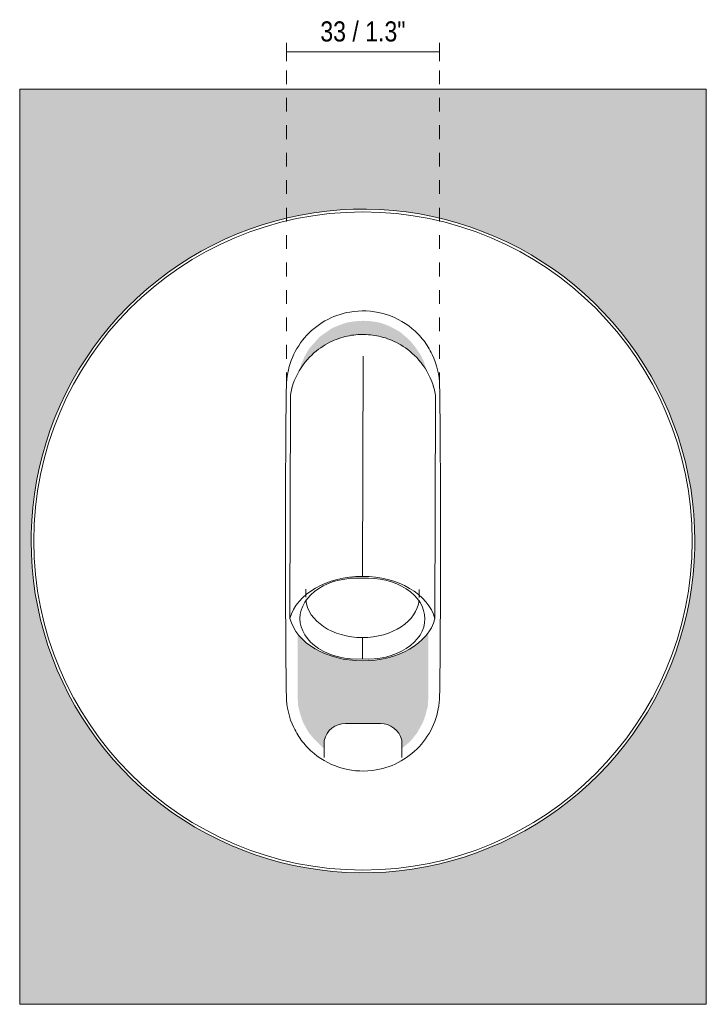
# Model space of a CAD drawing. Header units: millimetres. Extents: x -6654 to -5566, y -444 to 415.
# Tile 2 of 3: x -6654 to -6504, y 199 to 414. Entities that reach past the tile are written whole.
import ezdxf

# ---------------------------------------------------------------- set-up
doc = ezdxf.new("R2010")
doc.units = ezdxf.units.MM
doc.linetypes.add('Dash', pattern=[6, 3, -3])
for name, color, linetype, lineweight in [('Cotas', 7, 'Continuous', 9), ('Cotas-2', 7, 'Continuous', 9), ('Luminarias', 7, 'Continuous', 20), ('Muros', 7, 'Continuous', 9)]:
    doc.layers.add(name, color=color, linetype=linetype, lineweight=lineweight)
doc.layers.add('Lighthing Fixture Dim Grey Dash', color=7, linetype='Dash', lineweight=9, true_color=0xd2d2d2)
doc.styles.add('Arial Narrow', font='ARIALN.TTF', dxfattribs={"height": 4.4})
doc.dimstyles.new('FARO_-_2_2mm_Arial_Narrow_mm_Inch_Right', dxfattribs={"dimscale": 304.8, "dimtxt": 4.503096, "dimasz": 0, "dimexe": 0.006562, "dimexo": 0.0625, "dimgap": 0.003281, "dimtad": 1, "dimdec": 0, "dimzin": 0, "dimdsep": 46, "dimtxsty": 'Arial Narrow', "dimblk1": 'NONE', "dimblk2": 'NONE', "dimsah": 1, "dimcen": 0.09, "dimadec": 0, "dimazin": 0, "dimtfac": 1, "dimtdec": 4, "dimtix": 1, "dimtmove": 0, "dimatfit": 3, "dimfxl": 0.006562, "dimfxlon": 1, "dimtvp": 1, "dimtolj": 1, "dimtzin": 0, "dimarcsym": 2})

# ---------------------------------------------------------------- blocks, each defined once
blk = doc.blocks.new('timit_walllamp - 62117 SUAU LED White wall lamp USB-533382-Alzado_PDF')
at = {"layer": 'Luminarias'}
for p, q in [((-6579.49, 340.35), (-6579.6, 292.25)), ((-6595.36, 331.18), (-6595.47, 283.07)), ((-6563.66, 331.1), (-6563.78, 283)), ((-6592, 289.49), (-6592, 287.69)), ((-6567.22, 287.63), (-6567.22, 289.43)), ((-6579.63, 278.9), (-6579.64, 274.21)), ((-6575.7, 260.13), (-6583.3, 260.13)), ((-6587.97, 256.43), (-6587.97, 252.68)), ((-6571.04, 252.68), (-6571.04, 256.5))]:
    blk.add_line(p, q, dxfattribs=at)
at = {"layer": 'Luminarias', "flags": 128}
for points in [[(-6506.98, 300), (-6507.04, 302.9), (-6507.22, 305.79), (-6507.51, 308.68), (-6507.91, 311.55), (-6508.43, 314.41), (-6509.06, 317.24), (-6509.81, 320.04), (-6510.67, 322.81), (-6511.63, 325.54), (-6512.71, 328.24), (-6513.89, 330.89), (-6515.18, 333.48), (-6516.57, 336.03), (-6518.06, 338.52), (-6519.65, 340.94), (-6521.34, 343.3), (-6523.11, 345.59), (-6524.98, 347.81), (-6526.94, 349.95), (-6528.98, 352.02), (-6531.1, 353.99), (-6533.3, 355.89), (-6535.57, 357.69), (-6537.91, 359.4), (-6540.32, 361.02), (-6542.79, 362.53), (-6545.32, 363.95), (-6547.9, 365.27), (-6550.54, 366.48), (-6553.22, 367.58), (-6555.94, 368.58), (-6558.71, 369.47), (-6561.5, 370.24), (-6564.32, 370.91), (-6567.17, 371.46), (-6570.04, 371.89), (-6572.92, 372.21), (-6575.81, 372.42), (-6578.71, 372.51), (-6581.61, 372.48), (-6584.51, 372.34), (-6587.4, 372.08), (-6590.27, 371.71), (-6593.13, 371.22), (-6595.97, 370.61), (-6598.78, 369.9), (-6601.56, 369.07), (-6604.31, 368.13), (-6607.01, 367.09), (-6609.67, 365.93), (-6612.28, 364.67), (-6614.84, 363.31), (-6617.35, 361.85), (-6619.79, 360.28), (-6622.17, 358.62), (-6624.48, 356.87), (-6626.72, 355.03), (-6628.88, 353.09), (-6630.96, 351.08), (-6632.96, 348.98), (-6634.88, 346.8), (-6636.71, 344.55), (-6638.44, 342.23), (-6640.08, 339.83), (-6641.63, 337.38), (-6643.07, 334.86), (-6644.42, 332.29), (-6645.66, 329.67), (-6646.79, 327), (-6647.82, 324.29), (-6648.73, 321.54), (-6649.54, 318.75), (-6650.23, 315.94), (-6650.81, 313.1), (-6651.28, 310.23), (-6651.63, 307.35), (-6651.87, 304.46), (-6651.99, 301.57), (-6652.01, 300)], [(-6563.94, 333.21), (-6564.19, 334.05), (-6564.48, 334.85), (-6564.8, 335.63), (-6565.16, 336.37), (-6565.54, 337.08), (-6565.95, 337.75), (-6566.38, 338.38), (-6566.83, 338.98), (-6567.29, 339.53), (-6567.76, 340.06), (-6568.24, 340.55), (-6568.73, 341), (-6569.22, 341.43), (-6569.71, 341.82), (-6570.21, 342.18), (-6570.7, 342.52), (-6571.2, 342.83), (-6571.69, 343.11), (-6572.18, 343.37), (-6572.67, 343.61), (-6573.15, 343.83), (-6573.64, 344.02), (-6574.12, 344.2), (-6574.59, 344.36), (-6575.07, 344.5), (-6575.54, 344.63), (-6576.01, 344.74), (-6576.47, 344.84), (-6576.94, 344.92), (-6577.4, 344.99), (-6577.86, 345.04), (-6578.32, 345.08), (-6578.78, 345.11), (-6579.23, 345.13), (-6579.69, 345.13), (-6580.15, 345.12), (-6580.61, 345.09), (-6581.07, 345.05), (-6581.53, 345), (-6581.99, 344.94), (-6582.45, 344.86), (-6582.92, 344.77), (-6583.39, 344.66), (-6583.86, 344.53), (-6584.33, 344.39), (-6584.81, 344.24), (-6585.29, 344.06), (-6585.77, 343.87), (-6586.26, 343.65), (-6586.75, 343.42), (-6587.24, 343.16), (-6587.74, 342.88), (-6588.23, 342.58), (-6588.73, 342.24), (-6589.22, 341.88), (-6589.72, 341.5), (-6590.21, 341.08), (-6590.7, 340.63), (-6591.19, 340.14), (-6591.66, 339.62), (-6592.13, 339.07), (-6592.58, 338.48), (-6593.01, 337.85), (-6593.42, 337.18), (-6593.81, 336.48), (-6594.17, 335.74), (-6594.5, 334.97), (-6594.8, 334.17), (-6595.05, 333.34), (-6595.07, 333.29)], [(-6652.01, 300), (-6651.95, 297.1), (-6651.77, 294.21), (-6651.49, 291.32), (-6651.08, 288.45), (-6650.56, 285.59), (-6649.93, 282.76), (-6649.18, 279.96), (-6648.33, 277.19), (-6647.36, 274.46), (-6646.28, 271.76), (-6645.1, 269.11), (-6643.81, 266.52), (-6642.42, 263.97), (-6640.93, 261.48), (-6639.34, 259.06), (-6637.66, 256.7), (-6635.88, 254.41), (-6634.01, 252.19), (-6632.05, 250.05), (-6630.01, 247.98), (-6627.89, 246.01), (-6625.7, 244.11), (-6623.42, 242.31), (-6621.08, 240.6), (-6618.67, 238.98), (-6616.2, 237.47), (-6613.67, 236.05), (-6611.09, 234.73), (-6608.45, 233.52), (-6605.77, 232.42), (-6603.05, 231.42), (-6600.29, 230.53), (-6597.49, 229.76), (-6594.67, 229.09), (-6591.82, 228.54), (-6588.95, 228.11), (-6586.07, 227.79), (-6583.18, 227.58), (-6580.28, 227.49), (-6577.38, 227.52), (-6574.48, 227.66), (-6571.59, 227.92), (-6568.72, 228.29), (-6565.86, 228.78), (-6563.02, 229.39), (-6560.21, 230.1), (-6557.43, 230.93), (-6554.69, 231.87), (-6551.98, 232.91), (-6549.32, 234.07), (-6546.71, 235.33), (-6544.15, 236.69), (-6541.64, 238.15), (-6539.2, 239.72), (-6536.82, 241.38), (-6534.51, 243.13), (-6532.27, 244.97), (-6530.11, 246.91), (-6528.03, 248.92), (-6526.03, 251.02), (-6524.11, 253.2), (-6522.28, 255.45), (-6520.55, 257.77), (-6518.91, 260.17), (-6517.36, 262.62), (-6515.92, 265.14), (-6514.57, 267.71), (-6513.33, 270.33), (-6512.2, 273), (-6511.17, 275.71), (-6510.26, 278.46), (-6509.45, 281.25), (-6508.76, 284.06), (-6508.18, 286.9), (-6507.71, 289.77), (-6507.36, 292.65), (-6507.12, 295.54), (-6507, 298.43), (-6506.98, 300)]]:
    blk.add_lwpolyline(points, dxfattribs=at)
at = {"layer": 'Luminarias'}
for centre, radius, start, end in [((-6579.5, 300), 71.91, 0, 180), ((-6579.5, 300), 71.91, 180, 0), ((-6583.3, 255.33), 4.8, 90, 166.7556), ((-6575.7, 255.33), 4.8, 14.1761, 90)]:
    blk.add_arc(centre, radius, start, end, dxfattribs=at)
for centre, major_axis, start_param, end_param in [((-6579.51, 331.14), (-15.85, 0.04), 6.021386, 6.283185), ((-6579.51, 331.14), (-15.85, 0.04), 3.141593, 3.403392), ((-6579.77, 280.94), (-15.99, 0.04), 4.703719, 6.096804), ((-6580.72, 283.02), (-12.56, 0.03), 4.624885, 6.280752), ((-6579.49, 280.94), (-15.99, 0.04), 3.327974, 4.721059), ((-6578.53, 283.01), (-12.56, 0.03), 3.144026, 4.799893), ((-6579.61, 287.66), (-12.39, 0.03), 0.066281, 3.075335), ((-6579.76, 285.13), (-15.99, 0.04), 0.186382, 1.579466), ((-6580.72, 283.06), (-12.56, 0.03), 0.002434, 1.6583), ((-6579.48, 285.13), (-15.99, 0.04), 1.562127, 2.955211), ((-6578.52, 283.06), (-12.56, 0.03), 1.483293, 3.139159)]:
    blk.add_ellipse(centre, major_axis=major_axis, ratio=0.707107, start_param=start_param, end_param=end_param, dxfattribs=at)
for points in [[(-6562.75, 333.83), (-6562.82, 336.28), (-6563.61, 339.79), (-6566.19, 343.94), (-6569.56, 347.4), (-6575.06, 350.24), (-6581.98, 350.53), (-6587.97, 348.38), (-6592.5, 344.64), (-6595.5, 339.56), (-6596.19, 335.79), (-6596.24, 333.83)], [(-6596.24, 266.17), (-6596.18, 263.72), (-6595.39, 260.21), (-6592.8, 256.05), (-6589.43, 252.6), (-6583.92, 249.76), (-6577.01, 249.47), (-6571.02, 251.63), (-6566.49, 255.37), (-6563.49, 260.43), (-6562.8, 264.21), (-6562.75, 266.17)]]:
    blk.add_open_spline(points, degree=3, knots=[-1, -1, -1, -1, -0.861111, -0.791667, -0.722222, -0.583333, -0.444444, -0.333333, -0.222222, -0.111111, 0, 0, 0, 0], dxfattribs=at)
for points in [[(-6596.24, 333.83), (-6596.33, 327.94), (-6596.41, 316.41), (-6596.42, 305.39), (-6596.42, 300)], [(-6562.57, 300), (-6562.57, 305.39), (-6562.58, 316.41), (-6562.66, 327.94), (-6562.75, 333.83)], [(-6596.42, 300), (-6596.42, 294.61), (-6596.41, 283.59), (-6596.33, 272.06), (-6596.24, 266.17)], [(-6562.75, 266.17), (-6562.66, 272.06), (-6562.58, 283.59), (-6562.57, 294.61), (-6562.57, 300)]]:
    blk.add_open_spline(points, degree=3, dxfattribs=at)
blk = doc.blocks.new('DIMBLOCK1-Alzado_PDF')
at = {"layer": 'Cotas-2', "color": 251, "true_color": 0x5b5b5b}
for p, q in [((-6596.24, 406.86), (-6596.24, 408.86)), ((-6562.75, 406.86), (-6562.75, 408.86)), ((-6596.24, 406.86), (-6562.75, 406.86)), ((-6596.24, 406.86), (-6596.24, 404.86)), ((-6562.75, 406.86), (-6562.75, 404.86))]:
    blk.add_line(p, q, dxfattribs=at)
at = {"layer": 'Cotas-2', "color": 0, "insert": (-6588.82, 413.55), "char_height": 4.4, "width": 22.3868, "attachment_point": 1, "line_spacing_factor": 0.974696, "style": 'Arial Narrow'}
blk.add_mtext('33 / 1.3"', dxfattribs=at)
blk = doc.blocks.new('_None')

msp = doc.modelspace()

# ---------------------------------------------------------------- hatches: boundary and pattern name
at = {"layer": 'Muros', "true_color": 0xf7f7f7}
h = msp.add_hatch(color=7, dxfattribs=at)
h.paths.add_polyline_path([(-6654.5, 198.75), (-6504.5, 198.75), (-6504.5, 398.75), (-6654.5, 398.75), (-6654.5, 215.69)])
h.paths.add_polyline_path([(-6579.5, 227.49), (-6584.42, 227.66), (-6589.18, 228.15), (-6593.64, 228.88), (-6598.42, 230.01), (-6602.83, 231.35), (-6607.24, 233.01), (-6611.75, 235.06), (-6615.77, 237.22), (-6619.78, 239.71), (-6623.74, 242.55), (-6627.49, 245.66), (-6630.77, 248.73), (-6634.18, 252.39), (-6637.09, 255.95), (-6639.95, 259.98), (-6642.46, 264.05), (-6644.65, 268.19), (-6646.57, 272.48), (-6648.22, 276.88), (-6649.57, 281.39), (-6650.63, 285.97), (-6651.41, 290.76), (-6651.85, 295.3), (-6652.01, 300), (-6651.85, 304.74), (-6651.33, 309.81), (-6650.59, 314.25), (-6649.51, 318.85), (-6648.06, 323.56), (-6646.49, 327.75), (-6644.43, 332.25), (-6642.29, 336.26), (-6639.72, 340.38), (-6636.97, 344.2), (-6634.01, 347.81), (-6630.56, 351.47), (-6627.18, 354.62), (-6623.54, 357.6), (-6619.49, 360.47), (-6615.45, 362.96), (-6611.3, 365.15), (-6606.94, 367.11), (-6602.61, 368.72), (-6597.96, 370.11), (-6593.41, 371.16), (-6588.88, 371.9), (-6584.19, 372.36), (-6579.5, 372.51), (-6574.57, 372.34), (-6570.03, 371.89), (-6565.35, 371.12), (-6560.55, 369.99), (-6556.16, 368.65), (-6551.75, 366.99), (-6547.24, 364.94), (-6543.22, 362.78), (-6539.21, 360.29), (-6535.26, 357.45), (-6531.5, 354.34), (-6528.22, 351.27), (-6524.81, 347.61), (-6521.9, 344.05), (-6519.04, 340.02), (-6516.53, 335.95), (-6514.34, 331.81), (-6512.42, 327.52), (-6510.77, 323.12), (-6509.42, 318.61), (-6508.36, 314.03), (-6507.58, 309.16), (-6507.14, 304.7), (-6506.98, 300), (-6507.14, 295.26), (-6507.66, 290.19), (-6508.4, 285.75), (-6509.48, 281.15), (-6510.93, 276.44), (-6512.62, 271.99), (-6514.63, 267.62), (-6516.7, 263.74), (-6519.27, 259.62), (-6522.02, 255.8), (-6524.98, 252.19), (-6528.43, 248.53), (-6531.83, 245.36), (-6535.46, 242.4), (-6539.5, 239.53), (-6543.54, 237.04), (-6547.69, 234.85), (-6552.05, 232.89), (-6556.38, 231.28), (-6561.04, 229.89), (-6565.47, 228.86), (-6570.11, 228.1), (-6574.8, 227.64), (-6578.95, 227.51)])
h.paths.add_polyline_path([(-6571.04, 254.61), (-6569.13, 256.24), (-6569.13, 256.28), (-6568.95, 256.49), (-6568.91, 256.5), (-6567.68, 258.05), (-6566.5, 260.2), (-6566.14, 261.03), (-6565.8, 262.14), (-6565.33, 263.96), (-6565.3, 264.26), (-6565.21, 266.17), (-6565.21, 280.06), (-6565.74, 279.34), (-6566.78, 278.25), (-6568.04, 277.23), (-6569.35, 276.37), (-6570.85, 275.6), (-6572.47, 274.96), (-6574.18, 274.46), (-6575.96, 274.1), (-6577.79, 273.89), (-6579.97, 273.84), (-6581.5, 273.9), (-6583.33, 274.12), (-6585.11, 274.49), (-6586.9, 275.03), (-6588.43, 275.65), (-6589.93, 276.42), (-6591.29, 277.32), (-6592.49, 278.31), (-6593.52, 279.4), (-6593.78, 279.76), (-6593.77, 265.8), (-6593.66, 263.96), (-6593.64, 263.83), (-6593.14, 261.94), (-6592.85, 261.03), (-6592.5, 260.17), (-6591.42, 258.24), (-6591.19, 257.93), (-6590.21, 256.77), (-6588.2, 254.79), (-6587.97, 254.64), (-6587.95, 256.49), (-6587.61, 257.44), (-6587.03, 258.34), (-6586.28, 259.09), (-6585.37, 259.66), (-6584.36, 260.01), (-6583.3, 260.13), (-6575.7, 260.13), (-6574.65, 260.01), (-6573.65, 259.67), (-6572.75, 259.12), (-6571.99, 258.38), (-6571.41, 257.49), (-6571.04, 256.49)])
h.paths.add_polyline_path([(-6565.63, 337.13), (-6566.17, 339.12), (-6566.42, 339.7), (-6566.45, 339.7), (-6566.89, 340.6), (-6566.86, 340.61), (-6568.07, 342.36), (-6568.93, 343.43), (-6569.7, 344.23), (-6571.43, 345.7), (-6573.63, 346.9), (-6574.42, 347.23), (-6575.77, 347.68), (-6576.44, 347.82), (-6578.3, 348.09), (-6579.57, 348.11), (-6581.34, 348), (-6582.99, 347.73), (-6583.29, 347.65), (-6584.76, 347.13), (-6585.81, 346.69), (-6585.81, 346.71), (-6586.46, 346.36), (-6588.93, 344.64), (-6590.68, 342.69), (-6591.24, 342.03), (-6591.74, 341.29), (-6591.7, 341.29), (-6592.28, 340.26), (-6592.94, 338.7), (-6593.15, 338.08), (-6593.38, 337.17), (-6593.02, 337.76), (-6592.4, 338.7), (-6591.38, 339.88), (-6590.97, 340.31), (-6589.22, 341.86), (-6588.39, 342.41), (-6587.06, 343.23), (-6585.35, 344.03), (-6583.78, 344.55), (-6581.98, 344.92), (-6580.87, 345.07), (-6579.43, 345.12), (-6578.03, 345.03), (-6576.79, 344.89), (-6575.07, 344.48), (-6573.89, 344.1), (-6572.18, 343.35), (-6570.45, 342.33), (-6568.29, 340.58), (-6567.23, 339.4), (-6566.52, 338.54), (-6565.8, 337.45)])

# ---------------------------------------------------------------- linework, layer by layer
at = {"layer": 'Lighthing Fixture Dim Grey Dash'}
for p, q in [((-6596.24, 333.83), (-6596.24, 408.83)), ((-6562.75, 333.83), (-6562.75, 408.83))]:
    msp.add_line(p, q, dxfattribs=at)
at = {"layer": 'Muros', "color": 253, "true_color": 0xaaaaaa}
for p, q in [((-6504.5, 398.75), (-6654.5, 398.75)), ((-6654.5, 398.75), (-6654.5, 198.75)), ((-6504.5, 198.75), (-6504.5, 398.75)), ((-6654.5, 198.75), (-6504.5, 198.75))]:
    msp.add_line(p, q, dxfattribs=at)

# ---------------------------------------------------------------- block references
at = {"layer": 'Luminarias'}
msp.add_blockref('timit_walllamp - 62117 SUAU LED White wall lamp USB-533382-Alzado_PDF', (0, 0), dxfattribs=at)

# ---------------------------------------------------------------- dimensions: what is measured, and where the dimension line sits
at = {"layer": 'Cotas', "color": 251, "true_color": 0x5b5b5b}
dim = msp.add_linear_dim(base=(-6562.75, 406.86), p1=(-6596.24, 404.86), p2=(-6562.75, 404.86), dimstyle='FARO_-_2_2mm_Arial_Narrow_mm_Inch_Right', override={"dimpost": '<>', "dimfxl": 33.493439}, dxfattribs=at)
dim.commit()
dim.dimension.update_dxf_attribs({"geometry": 'DIMBLOCK1-Alzado_PDF', "text_midpoint": (-6579.5, 410.71)})

doc.saveas('drawing.dxf')
